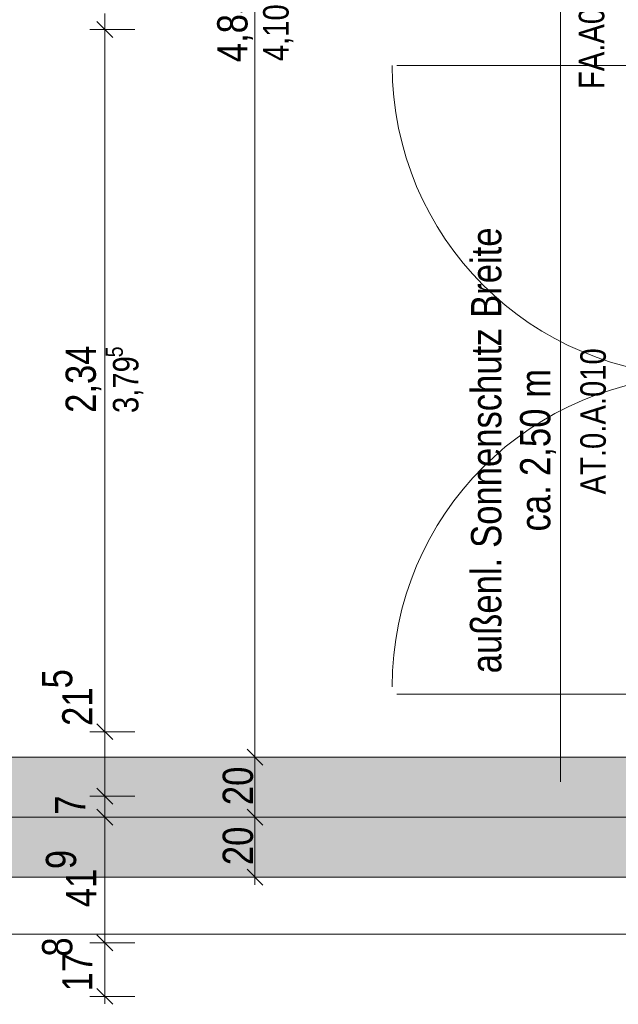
# Model space of a CAD drawing. Extents: x -620 to 300, y 62 to 1162.
# Tile 20 of 49: x -13 to 27, y 207 to 273. Entities that reach past the tile are written whole.
import ezdxf
from ezdxf.lldxf.tags import DXFTag

# ---------------------------------------------------------------- set-up
doc = ezdxf.new("R2010")
doc.units = 0
doc.layers.get('0').update_dxf_attribs({"lineweight": 13})
for name, color, linetype, lineweight, true_color in [('--Bem innen', 9, 'Continuous', 13, 0x808080), ('30 -33 Aussenwände- 7 Fassade_ Elemente', 7, 'Continuous', 9, 0x00aacc), ('30 -35 Decken- 1 Konstruktion-Träger- Stahlbeton', 7, 'Continuous', 13, 0x33aa00), ('70 -72 Beschriftung- 1 Beschriftung allgemein', 7, 'Continuous', 9, 0xff6633), ('70 -76 Bemaßung- 2 Allgemein', 9, 'Continuous', 5, 0x808080), ('iwb_Schraffur_Unterzug', 7, 'Continuous', 5, 0xffffcc)]:
    doc.layers.add(name, color=color, linetype=linetype, lineweight=lineweight, true_color=true_color)
doc.layers.add('30 -33 Aussenwände- 8 Sonnenschutz', color=7, linetype='Continuous', lineweight=9)
doc.layers.add('70 -71 Achsen- 1 Gebäudeachsen', color=7, linetype='STRICHPUNKT2-A06G945V8I', lineweight=18)
doc.styles.get("Standard").update_dxf_attribs({"font": 'ARIALN.TTF'})
tags = doc.linetypes.add('fein_strichliert-A06G945W8I', pattern=[4, 1, -2, 1]).pattern_tags.tags
tags[8:9] = [DXFTag(74, 4), DXFTag(75, 0), DXFTag(340, '0'), DXFTag(46, 0.0), DXFTag(50, 0.0), DXFTag(44, 0.0), DXFTag(45, 0.0)]
tags[6:7] = [DXFTag(74, 4), DXFTag(75, 0), DXFTag(340, '0'), DXFTag(46, 0.0), DXFTag(50, 0.0), DXFTag(44, 0.0), DXFTag(45, 0.0)]
tags[4:5] = [DXFTag(74, 4), DXFTag(75, 0), DXFTag(340, '0'), DXFTag(46, 0.0), DXFTag(50, 0.0), DXFTag(44, 0.0), DXFTag(45, 0.0)]
tags = doc.linetypes.add('STRICHPUNKT2-A06G945V8I', pattern=[12.7, 6.35, -3.175, 0, -3.175]).pattern_tags.tags
tags[10:11] = [DXFTag(74, 4), DXFTag(75, 0), DXFTag(340, '0'), DXFTag(46, 0.0), DXFTag(50, 0.0), DXFTag(44, 0.0), DXFTag(45, 0.0)]
tags[8:9] = [DXFTag(74, 4), DXFTag(75, 0), DXFTag(340, '0'), DXFTag(46, 0.0), DXFTag(50, 0.0), DXFTag(44, 0.0), DXFTag(45, 0.0)]
tags[6:7] = [DXFTag(74, 4), DXFTag(75, 0), DXFTag(340, '0'), DXFTag(46, 0.0), DXFTag(50, 0.0), DXFTag(44, 0.0), DXFTag(45, 0.0)]
tags[4:5] = [DXFTag(74, 4), DXFTag(75, 0), DXFTag(340, '0'), DXFTag(46, 0.0), DXFTag(50, 0.0), DXFTag(44, 0.0), DXFTag(45, 0.0)]

# ---------------------------------------------------------------- blocks, each defined once
blk = doc.blocks.new('Referenz-A06G945X8I')
at = {"layer": '30 -33 Aussenwände- 7 Fassade_ Elemente', "color": 0, "linetype": 'fein_strichliert-A06G945W8I', "lineweight": -2, "ltscale": 0.13}
for p, q in [((11.92, 269.549), (32.32, 269.549)), ((11.92, 227.653), (32.32, 227.653)), ((31.62, 211.653), (-447.78, 211.653))]:
    blk.add_line(p, q, dxfattribs=at)
for centre, major_axis, end_param in [((32.32, 269.553), (-20.7, -0.004), 1.570586), ((32.32, 228.152), (0, 20.701), 1.570796)]:
    blk.add_ellipse(centre, major_axis=major_axis, ratio=1, start_param=0, end_param=end_param, dxfattribs=at)
at = {"layer": '30 -33 Aussenwände- 8 Sonnenschutz', "color": 0, "linetype": 'Continuous', "lineweight": -2, "ltscale": 0.13}
for p, q in [((22.84, 315.813), (22.84, 268.813)), ((22.84, 268.813), (22.84, 221.813))]:
    blk.add_line(p, q, dxfattribs=at)
at = {"layer": '30 -35 Decken- 1 Konstruktion-Träger- Stahlbeton', "color": 0, "linetype": 'fein_strichliert-A06G945W8I', "lineweight": -2, "ltscale": 0.13}
for p, q in [((-451.58, 223.453), (35.42, 223.453)), ((-451.58, 215.453), (35.42, 215.453))]:
    blk.add_line(p, q, dxfattribs=at)
at = {"layer": '70 -71 Achsen- 1 Gebäudeachsen', "color": 0, "linetype": 'STRICHPUNKT2-A06G945V8I', "lineweight": -2, "ltscale": 0.13}
blk.add_line((-538.631, 219.453), (76.501, 219.453), dxfattribs=at)
at = {"layer": '70 -76 Bemaßung- 2 Allgemein', "color": 0, "linetype": 'Continuous', "lineweight": -2, "ltscale": 0.13}
for p, q in [((2.48, 224.514), (2.48, 319.393)), ((-7.52, 271.453), (-7.52, 273.014)), ((-6.989, 271.423), (-8.05, 272.484)), ((-8.05, 272.484), (-6.989, 271.423)), ((-7.52, 272.453), (-7.52, 270.893)), ((-5.52, 271.953), (-8.52, 271.953)), ((-5.52, 271.953), (-8.52, 271.953)), ((-7.52, 226.214), (-7.52, 270.893)), ((-7.52, 226.214), (-7.52, 227.274)), ((-7.52, 224.653), (-7.52, 226.214)), ((-7.52, 224.653), (-7.52, 226.214)), ((-5.52, 225.153), (-8.52, 225.153)), ((-5.52, 225.153), (-8.52, 225.153)), ((-6.989, 224.623), (-8.05, 225.684)), ((-6.989, 224.623), (-8.05, 225.684)), ((-7.52, 220.853), (-7.52, 225.153)), ((2.48, 222.953), (2.48, 224.514)), ((1.95, 223.984), (3.011, 222.923)), ((3.011, 222.923), (1.95, 223.984)), ((2.48, 223.953), (2.48, 222.393)), ((4.48, 223.453), (1.48, 223.453)), ((4.48, 223.453), (1.48, 223.453)), ((-7.52, 221.914), (-7.52, 222.974)), ((-7.52, 220.353), (-7.52, 221.914)), ((2.48, 220.514), (2.48, 222.393)), ((-6.989, 220.323), (-8.05, 221.384)), ((-8.05, 221.384), (-6.989, 220.323)), ((-7.52, 221.353), (-7.52, 219.793)), ((-5.52, 220.853), (-8.52, 220.853)), ((-5.52, 220.853), (-8.52, 220.853)), ((-7.52, 219.453), (-7.52, 220.853)), ((2.48, 218.953), (2.48, 220.514)), ((-8.05, 219.984), (-6.989, 218.923)), ((-8.05, 219.984), (-6.989, 218.923)), ((-7.52, 219.953), (-7.52, 218.393)), ((-7.52, 219.953), (-7.52, 218.393)), ((1.95, 219.984), (3.011, 218.923)), ((3.011, 218.923), (1.95, 219.984)), ((2.48, 219.953), (2.48, 218.393)), ((-5.52, 219.453), (-8.52, 219.453)), ((-5.52, 219.453), (-8.52, 219.453)), ((-7.52, 219.793), (-7.52, 218.733)), ((4.48, 219.453), (1.48, 219.453)), ((4.48, 219.453), (1.48, 219.453)), ((-7.52, 218.393), (-7.52, 217.333)), ((-7.52, 212.134), (-7.52, 218.393)), ((2.48, 216.514), (2.48, 218.393)), ((3.011, 214.923), (1.95, 215.984)), ((2.48, 214.953), (2.48, 216.514)), ((4.48, 215.453), (1.48, 215.453)), ((-7.52, 210.573), (-7.52, 212.134)), ((-6.989, 210.543), (-8.05, 211.604)), ((-8.05, 211.604), (-6.989, 210.543)), ((-7.52, 211.573), (-7.52, 210.013)), ((-5.52, 211.073), (-8.52, 211.073)), ((-5.52, 211.073), (-8.52, 211.073)), ((-7.52, 208.574), (-7.52, 210.013)), ((-6.989, 206.983), (-8.05, 208.044)), ((-7.52, 207.013), (-7.52, 208.574)), ((-5.52, 207.513), (-8.52, 207.513))]:
    blk.add_line(p, q, dxfattribs=at)
at = {"layer": '--Bem innen', "color": 0, "linetype": 'Continuous', "lineweight": -2, "ltscale": 0.13, "attachment_point": 1, "rotation": 90}
for s, insert, char_height in [('{\\fArial Narrow;4,10}', (3.02, 269.839), 1.7), ('{\\fArial Narrow;5}', (-7.457, 250.102), 1.13339), ('{\\fArial Narrow;3,79}', (-6.985, 246.389), 1.7)]:
    blk.add_mtext(s, dxfattribs=dict(at, insert=insert, char_height=char_height))
at = {"layer": '70 -72 Beschriftung- 1 Beschriftung allgemein', "color": 0, "linetype": 'Continuous', "lineweight": -2, "ltscale": 0.13, "attachment_point": 1, "rotation": 90}
for s, insert, char_height in [('{\\fArial Narrow;FA.A0.020.C.1.S}', (24.047, 267.98), 1.7), ('{\\fArial Narrow;Breite}', (16.873, 252.73), 2.01377), ('{\\fArial Narrow;Sonnenschutz}', (16.873, 237.404), 2.01377), ('{\\fArial Narrow;AT.0.A.010}', (24.148, 240.962), 1.7), ('{\\fArial Narrow;m}', (20.136, 247.41), 2.01377), ('{\\fArial Narrow;2,50}', (20.136, 242.194), 2.01377), ('{\\fArial Narrow;ca.}', (20.136, 238.499), 2.01377), ('{\\fArial Narrow;außenl.}', (16.873, 229.044), 2.01377)]:
    blk.add_mtext(s, dxfattribs=dict(at, insert=insert, char_height=char_height))
at = {"layer": '70 -76 Bemaßung- 2 Allgemein', "color": 0, "linetype": 'Continuous', "lineweight": -2, "ltscale": 0.13, "char_height": 2.01377, "attachment_point": 1, "rotation": 90}
for s, insert in [('{\\fArial Narrow;4,85}', (-0.035, 269.769)), ('{\\fArial Narrow;2,34}', (-10.135, 246.399)), ('{\\fArial Narrow;5}', (-11.704, 228.037)), ('{\\fArial Narrow;21}', (-10.362, 225.535)), ('{\\fArial Narrow;20}', (0.329, 220.257)), ('{\\fArial Narrow;7}', (-10.833, 219.619)), ('{\\fArial Narrow;20}', (0.329, 216.257)), ('{\\fArial Narrow;9}', (-11.449, 215.992)), ('{\\fArial Narrow;41}', (-10.106, 213.45)), ('{\\fArial Narrow;8}', (-11.704, 210.16)), ('{\\fArial Narrow;17}', (-10.362, 207.839))]:
    blk.add_mtext(s, dxfattribs=dict(at, insert=insert))
blk = doc.blocks.new('Referenz-A06G945Z8I')
at = {"layer": 'iwb_Schraffur_Unterzug', "linetype": 'Continuous', "ltscale": 0.13}
for points in [[(-447.199, 219.453), (-447.199, 223.453), (76.501, 223.453)], [(-447.199, 219.453), (76.501, 223.453), (76.501, 220.518)], [(-447.199, 219.453), (76.501, 220.518), (76.501, 218.389)], [(-447.199, 219.453), (76.501, 218.389), (76.501, 215.453)], [(-447.199, 219.453), (76.501, 215.453), (-447.199, 215.453)]]:
    blk.add_solid(points, dxfattribs=at)

msp = doc.modelspace()

# ---------------------------------------------------------------- block references
at = {"color": 8, "lineweight": 13, "ltscale": 0.13, "true_color": 0x808080}
msp.add_blockref('Referenz-A06G945X8I', (0, 0), dxfattribs=at)
at = {"color": 8, "lineweight": 25, "ltscale": 0.25, "true_color": 0x808080}
msp.add_blockref('Referenz-A06G945Z8I', (0, 0), dxfattribs=at)

doc.saveas('drawing.dxf')
